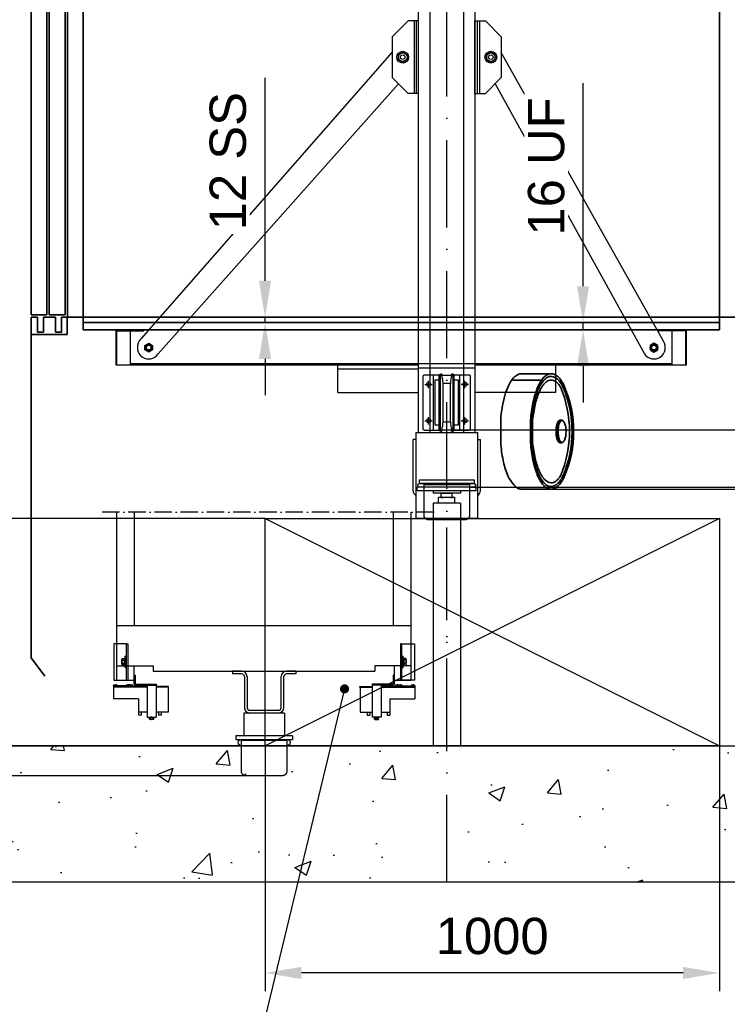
# Model space of a CAD drawing. Header units: millimetres. Extents: x 0 to 25777, y 0 to 11880.
# Tile 3 of 31: x 2030 to 3587, y 1127 to 3293. Entities that reach past the tile are written whole.
import ezdxf

# ---------------------------------------------------------------- set-up
doc = ezdxf.new("R2010")
doc.units = ezdxf.units.MM
doc.header["$LTSCALE"] = 16
doc.header["$PDSIZE"] = -3
doc.linetypes.add('ACAD_ISO02W100', pattern=[15, 12, -3])
doc.linetypes.add('ACAD_ISO10W100', pattern=[18, 12, -3, 0, -3])
for name, color, linetype in [('Buffers', 161, 'Continuous'), ('Cars', 2, 'Continuous'), ('CarSlings', 252, 'Continuous'), ('CONT_25', 1, 'Continuous'), ('CONT_35', 2, 'Continuous'), ('CONT_70', 4, 'Continuous'), ('CWT', 252, 'Continuous'), ('DASH_25', 1, 'ACAD_ISO02W100'), ('DASHD_25', 1, 'ACAD_ISO10W100'), ('DIM_35', 7, 'Continuous'), ('HATCH_35', 2, 'Continuous'), ('TEXT_35', 2, 'Continuous')]:
    doc.layers.add(name, color=color, linetype=linetype)
for name, color, linetype, lineweight in [('Car', 2, 'Continuous', 35), ('Centerline', 1, 'ACAD_ISO10W100', 25), ('Doors', 2, 'Continuous', 35), ('Ropesusp', 5, 'Continuous', 35)]:
    doc.layers.add(name, color=color, linetype=linetype, lineweight=lineweight)
doc.styles.add('Arial', font='arial.ttf')
doc.dimstyles.new('KONE_mm', dxfattribs={"dimscale": 40, "dimtxt": 2, "dimasz": 2, "dimexe": 1, "dimexo": 0, "dimgap": 1, "dimtad": 1, "dimdec": 0, "dimrnd": 0.01, "dimzin": 0, "dimdsep": 46, "dimtxsty": 'Arial', "dimsah": 1, "dimcen": 0, "dimclrd": 256, "dimclre": 256, "dimclrt": 256, "dimadec": 1, "dimazin": 2, "dimtfac": 1, "dimtdec": 0, "dimtmove": 0, "dimatfit": 3, "dimfxl": 1, "dimtolj": 1, "dimtzin": 0, "dimarcsym": 0})

# ---------------------------------------------------------------- blocks, each defined once
blk = doc.blocks.new('T-0008158422_Section_PitShaft_0')
at = {"layer": 'HATCH_35'}
h = blk.add_hatch(dxfattribs=at)
h.set_pattern_fill('AR-CONC', color=256, scale=2)
h.set_pattern_definition([(50, (-100, 0), (364.37, -31.878), [38.1, -419.1]), (355, (-100, 0), (-70.487, 382.114), [30.48, -335.28]), (100.451, (-69.64, -2.66), (293.882, 350.236), [32.38, -356.18]), (46.184, (-100, 101.6), (542.16, -84.085), [57.15, -628.65]), (96.636, (-54.8, 94.6), (474.81, 494.85), [48.57, -534.27]), (351.184, (-100, 101.6), (474.81, 494.85), [45.72, -502.92]), (21, (-49.2, 76.2), (303.23, -204.53), [38.1, -419.1]), (326, (-49.2, 76.2), (123.604, 368.376), [30.48, -335.28]), (71.451, (-23.93, 59.16), (426.833, 163.846), [32.38, -356.18]), (37.5, (-100, 0), (6.177, 169.11), [0, -331.216, 0, -340.36, 0, -336.55]), (7.5, (-100, 0), (133.639, 200.361), [0, -194.056, 0, -323.596, 0, -128.27]), (327.5, (-213.28, 0), (271.181, -11.4575), [0, -127, 0, -396.24, 0, -525.78]), (317.5, (-264.08, 0), (296.258, 50.853), [0, -165.1, 0, -263.144, 0, -373.38])])
h.paths.add_polyline_path([(-1115, 0), (-1115, 1100), (-1065, 1100), (-1065, 300), (865, 300), (865, 1400), (915, 1400), (915, 0)])
h.paths.add_polyline_path([(865, 1990), (865, 2190), (1415, 2190), (1415, 1990)])
h.paths.add_polyline_path([(-1065, 1100), (-1065, 1300), (-1615, 1300), (-1615, 1100)])
at = {"layer": 'CONT_70'}
blk.add_lwpolyline([(-1115, 0), (-1115, 1100), (-1065, 1100), (-1065, 300), (865, 300), (865, 1400), (915, 1400), (915, 0)], close=True, dxfattribs=at)
at = {"layer": 'DASHD_25'}
blk.add_line((0, 0), (0, 4470), dxfattribs=at)
blk = doc.blocks.new('*U1127')
at = {"layer": 'Centerline', "ltscale": 0.2}
blk.add_line((374, 350), (-374, 350), dxfattribs=at)
at = {"layer": 'CWT'}
for p, q in [((-324, -20), (-324, 350)), ((-285, 100), (-285, 350)), ((285, 100), (285, 350)), ((324, -20), (324, 350)), ((324, 100), (-324, 100)), ((-324, 12), (-244, 12)), ((-287, 12), (-287, -20)), ((-244, 12), (-244, 0)), ((324, 12), (244, 12)), ((244, 12), (244, 0)), ((287, -20), (287, 12)), ((-324, -20), (-287, -20)), ((-244, 0), (244, 0)), ((287, -20), (324, -20))]:
    blk.add_line(p, q, dxfattribs=at)
blk = doc.blocks.new('KONE-CWT-BUFFERSPACER_51027139-FRONT')
at = {"layer": 'CWT'}
for p, q in [((-69.5, 0), (-69.5, -6)), ((-49.5, 0), (-69.5, 0)), ((69.5, 0), (49.5, 0)), ((69.5, 0), (69.5, -6)), ((-49.5, -6), (-69.5, -6)), ((-43.5, -12), (-43.5, -80)), ((-37.5, -12), (-37.5, -80)), ((37.5, -80), (37.5, -12)), ((43.5, -80), (43.5, -12)), ((69.5, -6), (49.5, -6)), ((-31.5, -86), (31.5, -86)), ((-45, -92), (-45, -142)), ((45, -92), (-45, -92)), ((45, -92), (45, -142)), ((-62.5, -142), (-62.5, -150)), ((62.5, -142), (-62.5, -142)), ((-62.5, -150), (62.5, -150)), ((62.5, -142), (62.5, -150))]:
    blk.add_line(p, q, dxfattribs=at)
for centre, radius, start, end in [((-49.5, -12), 12, 0, 90), ((49.5, -12), 12, 90, 180), ((-49.5, -12), 6, 0, 90), ((49.5, -12), 6, 90, 180), ((-31.5, -80), 12, 180, 270), ((-31.5, -80), 6, 180, 270), ((31.5, -80), 12, 270, 0), ((31.5, -80), 6, 270, 0)]:
    blk.add_arc(centre, radius, start, end, dxfattribs=at)
blk = doc.blocks.new('*U1131')
at = {"layer": 'Buffers'}
for p, q in [((-50, 14), (50, 14)), ((-50, 0), (50, 0))]:
    blk.add_line(p, q, dxfattribs=at)
for centre, start, end in [((-50, 7), 90, 270), ((50, 7), 270, 90)]:
    blk.add_arc(centre, 7, start, end, dxfattribs=at)
at = {"layer": 'DASH_25'}
for p, q in [((-50, 70), (-50, 0)), ((40, 80), (-40, 80)), ((50, 0), (50, 70)), ((-50, 2), (50, 2))]:
    blk.add_line(p, q, dxfattribs=at)
for centre, start, end in [((-40, 70), 90, 180.0007), ((40, 70), 359.9937, 90)]:
    blk.add_arc(centre, 10, start, end, dxfattribs=at)
blk = doc.blocks.new('KONE-COM-SLG7-SIDE_BOTTOM')
at = {"layer": 'CarSlings', "ltscale": 0.25}
for p, q in [((-3, 40), (0, 40)), ((0, 40), (0, -40)), ((-12.9, -5.4), (-12.9, 5.4)), ((-12.3, 7.2), (-7.6, 7.2)), ((-12.3, 3.6), (-7.6, 3.6)), ((-7.6, -7.4), (-7.6, 7.4)), ((-7.6, 7.4), (-6, 7.4)), ((-7.6, 7.2), (-7.6, -7.2)), ((-6, -12.5), (-6, 12.5)), ((-3, 12.5), (-6, 12.5)), ((-6, 7.4), (-6, -7.4)), ((-12.3, -3.6), (-7.6, -3.6)), ((-7.6, -7.2), (-12.3, -7.2)), ((-6, -7.4), (-7.6, -7.4)), ((-3, -12.5), (-6, -12.5)), ((-3, -40), (0, -40))]:
    blk.add_line(p, q, dxfattribs=at)
blk.add_lwpolyline([(-31, 40), (-31, -40), (-3, -40), (-3, 40)], close=True, dxfattribs=at)
for centre, radius, start, end in [((-10, 5.4), 2.86, 141.0299, 218.9701), ((-2.4, 0), 10.5, 159.9349, 200.0651), ((-10, -5.4), 2.86, 141.0299, 218.9701)]:
    blk.add_arc(centre, radius, start, end, dxfattribs=at)
blk = doc.blocks.new('KONE-COM-LUBRICATOR-SIDE_BOTTOM')
at = {"layer": 'CarSlings'}
for p, q in [((0, 11), (0, -6.5)), ((0, 11), (2.5, 11)), ((2.5, 11), (2.5, -6.5)), ((-45, -12.5), (-44.9, -11.6)), ((-10, -12.5), (-45, -12.5)), ((-45, -12.5), (-45, -40.5)), ((-45, -12.5), (-37, -12.5)), ((29, -13.5), (-45, -13.5)), ((29, -15.5), (-45, -15.5)), ((-37.2, -12.5), (-44.8, -12.5)), ((-44.8, -12.5), (-37.2, -12.5)), ((-43.3, -10.1), (-41.5, -10.1)), ((-41.5, -10.1), (-41.5, -10.4)), ((-41.5, -10.4), (-40.5, -10.4)), ((-38.7, -10.1), (-40.5, -10.1)), ((-40.5, -10.4), (-40.5, -10.1)), ((-37, -12.5), (-37.1, -11.6)), ((-17, -12.5), (-16.9, -11.6)), ((-17, -12.5), (-9, -12.5)), ((-16.8, -12.5), (-9.2, -12.5)), ((-9.2, -12.5), (-16.8, -12.5)), ((-15.3, -10.1), (-13.5, -10.1)), ((-13.5, -10.1), (-13.5, -10.4)), ((-13.5, -10.4), (-12.5, -10.4)), ((-10.7, -10.1), (-12.5, -10.1)), ((-12.5, -10.4), (-12.5, -10.1)), ((-10, -12.5), (-2, -12.5)), ((-10, -12.5), (-10, -13.5)), ((-2, -12.5), (-9.8, -12.5)), ((-9.8, -12.5), (-2.2, -12.5)), ((-9, -12.5), (-9.1, -11.6)), ((-8.3, -10.1), (-6.5, -10.1)), ((-6.5, -10.1), (-6.5, -10.4)), ((-6.5, -10.4), (-5.5, -10.4)), ((-5.5, -10.4), (-5.5, -10.1)), ((-3.7, -10.1), (-5.5, -10.1)), ((-5, -13.5), (-5, -15.2)), ((3, -15.2), (-5, -15.2)), ((-2, -12.5), (-2.1, -11.6)), ((-2, -13.5), (-2, -12.5)), ((1.7, -13.5), (29, -13.5)), ((3, -13.5), (3, -15.2)), ((4.5, -8.5), (49, -8.5)), ((4.5, -11), (49, -11)), ((29, -11), (29, -81)), ((49, -8.5), (49, -11)), ((49, -11), (49, -81)), ((75, -13.5), (49, -13.5)), ((75, -15.5), (49, -15.5)), ((75, -13.5), (75, -70.5)), ((10, -40.5), (-45, -40.5)), ((10, -40.5), (10, -70.5)), ((29, -70.5), (10, -70.5)), ((10, -70.5), (10, -76.5)), ((16, -76.5), (10, -76.5)), ((16, -70.5), (16, -76.5)), ((29, -81), (49, -81)), ((39, -82.7), (34.4, -82.7)), ((34.4, -85.7), (34.4, -82.7)), ((34.9, -86), (34.4, -85.7)), ((43.1, -86), (34.9, -86)), ((39, -82.5), (35.5, -82.5)), ((35.5, -82.7), (35.5, -82.5)), ((39, -81), (36.5, -81)), ((36.5, -82.3), (36.5, -81)), ((37, -81), (36.5, -82)), ((36.7, -85.7), (36.7, -82.7)), ((39, -81), (41.5, -81)), ((39, -82.5), (42.4, -82.5)), ((39, -82.7), (43.6, -82.7)), ((41, -81), (41.5, -82)), ((41.3, -85.7), (41.3, -82.7)), ((41.5, -82.3), (41.5, -81)), ((42.4, -82.7), (42.4, -82.5)), ((43.1, -86), (43.6, -85.7)), ((43.6, -85.7), (43.6, -82.7)), ((75, -70.5), (49, -70.5)), ((54, -70.5), (54, -76.5)), ((60, -76.5), (54, -76.5)), ((60, -70.5), (60, -76.5))]:
    blk.add_line(p, q, dxfattribs=at)
for centre, radius, start, end in [((-43.3, -11.7), 1.6, 90.0018, 174.9982), ((-38.7, -11.7), 1.6, 4.9998, 90.0002), ((-15.3, -11.7), 1.6, 90.0018, 174.9982), ((-10.7, -11.7), 1.6, 4.9998, 90.0002), ((-8.3, -11.7), 1.6, 90.0018, 137.3129), ((-3.7, -11.7), 1.6, 4.9998, 90.0002), ((4.5, -6.5), 4.5, 180, 270), ((4.5, -6.5), 2, 180, 270), ((75, -14.7), 1.15, 270, 90), ((75, -14.7), 0.85, 270, 90), ((35.5, -83.5), 2.45, 241.9275, 298.0725), ((36.3, -82.3), 0.2, 270, 0), ((39, -76.6), 9.38, 255.75, 284.25), ((42.5, -83.5), 2.45, 241.9275, 298.0725), ((41.7, -82.3), 0.2, 180, 270)]:
    blk.add_arc(centre, radius, start, end, dxfattribs=at)
blk = doc.blocks.new('*U1137')
at = {"layer": 'Buffers'}
for p, q in [((-65, 561), (-65, 569)), ((-65, 569), (65, 569)), ((65, 561), (65, 569)), ((-65, 561), (65, 561)), ((-30, 561), (-30, 556)), ((-30, 556), (30, 556)), ((-18, 534), (-18, 546)), ((-18, 546), (18, 546)), ((-12, 555.5), (-11.5, 556)), ((-12, 546), (-12, 555.5)), ((12, 555.5), (-12, 555.5)), ((-12, 546.5), (-11.5, 546)), ((-12, 546.5), (12, 546.5)), ((11.5, 556), (12, 555.5)), ((12, 546.5), (11.5, 546)), ((12, 546), (12, 555.5)), ((18, 534), (18, 546)), ((30, 561), (30, 556)), ((-30, 534), (-30, 524)), ((-30, 534), (30, 534)), ((-30, 524), (-30, 0)), ((30, 534), (30, 524)), ((30, 524), (30, 0)), ((30, 0), (-30, 0))]:
    blk.add_line(p, q, dxfattribs=at)
for centre, radius, start, end in [((-8.9, 521), 25, 95.994, 97.1334), ((-9, 521.8), 24.2, 93.6552, 95.9993), ((-9, 522.4), 23.6, 90.0078, 93.6544), ((9, 522.4), 23.6, 86.3456, 89.9922), ((9, 521.8), 24.2, 84.0007, 86.3448), ((8.9, 521), 25, 82.8666, 84.006)]:
    blk.add_arc(centre, radius, start, end, dxfattribs=at)
at = {"layer": 'Centerline'}
blk.add_line((0, 0), (0, 569), dxfattribs=at)
blk = doc.blocks.new('*U1139')
at = {"layer": 'CarSlings'}
for p, q in [((-62, -226), (-62, 2390)), ((-37, 2386), (-37, -226)), ((37, 2386), (37, -226)), ((62, 2390), (62, -226)), ((-728, 0), (-62, 0)), ((62, 0), (528, 0)), ((467, -2), (467, 0)), ((528, -78), (528, 0)), ((-728, -78), (-728, 0)), ((-726, -78), (-726, -4)), ((-724, -2), (-667, -2)), ((-696, -78), (-696, -2)), ((-667, -2), (-667, 0)), ((-119, 0), (-79, 0)), ((-62, -72), (-62, -10)), ((524, -2), (467, -2)), ((496, -78), (496, -2)), ((526, -78), (526, -4)), ((-119, -78), (-728, -78)), ((-696, -74), (-62, -74)), ((-240, -138), (-240, -78)), ((-62, -78), (-240, -78)), ((-240, -86), (-62, -86)), ((-62, -84), (-62, -74)), ((-62, -74), (62, -74)), ((62, -84), (-62, -84)), ((62, -74), (496, -74)), ((62, -74), (62, -84)), ((240, -78), (62, -78)), ((528, -78), (62, -78)), ((240, -138), (240, -78)), ((-240, -138), (-62, -138)), ((240, -138), (62, -138)), ((-68, -226), (68, -226)), ((-68, -226), (-68, -415)), ((68, -226), (68, -415)), ((-68, -241), (-74, -241)), ((-74, -354), (-74, -241)), ((68, -241), (74, -241)), ((74, -354), (74, -241)), ((68, -378.9), (68, -415)), ((68, -415), (-68, -415))]:
    blk.add_line(p, q, dxfattribs=at)
for centre, radius, start, end in [((524, -4), 4, 0, 90), ((-724, -4), 4, 90, 180), ((-724, -4), 2, 90, 180), ((524, -4), 2, 0, 90), ((-62, -354), 12, 180, 240), ((62, -354), 12, 300, 0)]:
    blk.add_arc(centre, radius, start, end, dxfattribs=at)
at = {"layer": 'DASH_25'}
for p, q in [((-60, -338), (-60, -330)), ((-60, -330), (60, -330)), ((60, -338), (-60, -338)), ((60, -330), (60, -338))]:
    blk.add_line(p, q, dxfattribs=at)
blk = doc.blocks.new('*U1141')
at = {"layer": 'CarSlings'}
for p, q in [((-120, 45), (-85, 80)), ((-62, 80), (-85, 80)), ((-72, 80), (-72, -80)), ((-67, 80), (-67, -80)), ((-62, -80), (-62, 80)), ((62, 80), (85, 80)), ((62, -80), (62, 80)), ((67, 80), (67, -80)), ((72, 80), (72, -80)), ((120, 45), (85, 80)), ((-120, 45), (-120, -45)), ((120, 45), (120, -45)), ((-676.7, -625), (-120, 10.6)), ((-106.5, 5.5), (-97, 11)), ((-106.5, -5.5), (-106.5, 5.5)), ((-97, 11), (-87.5, 5.5)), ((-87.5, 5.5), (-87.5, -5.5)), ((97, 11), (87.5, 5.5)), ((87.5, 5.5), (87.5, -5.5)), ((106.5, 5.5), (97, 11)), ((106.5, -5.5), (106.5, 5.5)), ((476.7, -625), (120, 10.6)), ((-97, -11), (-106.5, -5.5)), ((-87.5, -5.5), (-97, -11)), ((87.5, -5.5), (97, -11)), ((97, -11), (106.5, -5.5)), ((-106.4, -58.6), (-635.3, -653)), ((-85, -80), (-120, -45)), ((85, -80), (120, -45)), ((106.4, -58.6), (435.3, -653)), ((-62, -80), (-85, -80)), ((62, -80), (85, -80)), ((-664.5, -634.1), (-656, -629.2)), ((-664.5, -643.9), (-664.5, -634.1)), ((-656, -648.8), (-664.5, -643.9)), ((-656, -648.8), (-664.5, -643.9)), ((-656, -629.2), (-647.5, -634.1)), ((-647.5, -643.9), (-656, -648.8)), ((-647.5, -643.9), (-656, -648.8)), ((-647.5, -634.1), (-647.5, -643.9)), ((456, -629.2), (447.5, -634.1)), ((447.5, -634.1), (447.5, -643.9)), ((447.5, -643.9), (456, -648.8)), ((447.5, -643.9), (456, -648.8)), ((464.5, -634.1), (456, -629.2)), ((456, -648.8), (464.5, -643.9)), ((456, -648.8), (464.5, -643.9)), ((464.5, -643.9), (464.5, -634.1))]:
    blk.add_line(p, q, dxfattribs=at)
for centre, radius in [((-97, 0), 13), ((-97, 0), 9.5), ((-97, 0), 5.05), ((97, 0), 13), ((97, 0), 9.5), ((97, 0), 5.05), ((-656, -639), 8.5), ((-656, -639), 6.5), ((-656, -639), 5.3), ((-656, -639), 5.1), ((-656, -639), 5.05), ((456, -639), 8.5), ((456, -639), 6.5), ((456, -639), 5.3), ((456, -639), 5.1), ((456, -639), 5.05)]:
    blk.add_circle(centre, radius, dxfattribs=at)
for centre, start, end in [((-656, -639), 146.0007, 326.0007), ((456, -639), 213.9993, 33.9993)]:
    blk.add_arc(centre, 25, start, end, dxfattribs=at)
blk = doc.blocks.new('*U1143')
at = {"layer": 'Ropesusp'}
for p, q in [((-108.5, 112.5), (-45.1, 112.5)), ((-89.6, 126.5), (-24, 126.5)), ((-51.4, 94.4), (-51.4, 94.3)), ((-51.1, 95.1), (-51.1, 95)), ((-51.1, 95), (-51.1, 95)), ((-135.1, 24.5), (-135.1, -25.5)), ((-69.4, -25.5), (-69.4, 24.5)), ((-67.2, -25.5), (-67.2, 24.5)), ((-64.8, -25.5), (-64.8, 24.5)), ((-0.9, 24.5), (-4.2, 24.5)), ((3.4, 21.6), (2.6, 22.5)), ((-0.9, -25.5), (-4.2, -25.5)), ((3.4, -22.6), (2.6, -23.5)), ((-51.4, -95.4), (-51.4, -95.3)), ((-51.1, -96), (-51.1, -95.9)), ((-51.1, -96.1), (-51.1, -96)), ((-89.6, -127.5), (-24, -127.5))]:
    blk.add_line(p, q, dxfattribs=at)
for centre, radius, start, end in [((-24.1, 102.4), 18.1, 51.9283, 133.5118), ((-39.2, 83), 42.9, 41.8656, 42.1506), ((-40.4, 81.9), 44.4, 40.5669, 41.8597), ((43.7, 50.5), 104.8, 154.8795, 155.2315), ((-232, 0), 248.4, 359.8921, 23.1195), ((-226.5, 0), 248.4, 359.8896, 23.1195), ((-223, 0), 248.4, 359.8877, 23.1195), ((3.8, 15.4), 10.9, 140.6905, 144.421), ((-1.4, 17.7), 6.15, 49.7563, 50.8087), ((13.2, 8.6), 25.4, 157.2141, 158.1061), ((-232, -1), 248.4, 336.8805, 0.1079), ((-226.5, -1), 248.4, 336.8805, 0.1104), ((-223, -1), 248.4, 336.8805, 0.1123), ((-42.5, -61.2), 85.1, 203.8362, 228.3374), ((43.7, -51.5), 104.8, 204.7685, 205.1205), ((-24.1, -103.4), 18.1, 226.4882, 308.0717), ((-39.2, -83.9), 42.9, 317.8494, 318.1344), ((-40.4, -82.9), 44.4, 318.1403, 319.4331)]:
    blk.add_arc(centre, radius, start, end, dxfattribs=at)
for points, knots in [([(-106.7, 117.5), (-112.3, 110.9), (-119.1, 98.9), (-126.7, 77.8), (-132.2, 52.4), (-134.4, 34.1), (-135.1, 24.5)], [0, 0, 0, 0, 0.189161, 0.424543, 0.698764, 1, 1, 1, 1]), ([(-95.5, 125.5), (-96.5, 125.1), (-100.7, 123.3), (-104.3, 120.2), (-106.7, 117.5)], [0, 0, 0, 0, 0.226476, 1, 1, 1, 1]), ([(-89.6, 126.5), (-91.1, 126.5), (-93.1, 126.2), (-95, 125.7), (-95.5, 125.5)], [0, 0, 0, 0, 0.743911, 1, 1, 1, 1]), ([(-42.8, 115.5), (-45.5, 112.3), (-50.4, 104.7), (-54.1, 96.4), (-55.8, 91.8)], [0, 0, 0, 0, 0.457898, 1, 1, 1, 1]), ([(-36.5, 115.5), (-39.5, 113.2), (-45, 106.7), (-49.1, 99.3), (-51.1, 95.1)], [0, 0, 0, 0, 0.448317, 1, 1, 1, 1]), ([(-45.2, 96.4), (-43.7, 98.8), (-40.7, 103.1), (-35.6, 108.2), (-30.1, 111.5), (-24.4, 112.8), (-18.6, 111.9), (-13.1, 108.8), (-7.9, 103.9), (-4.9, 99.8), (-3.5, 97.5)], [0, 0, 0, 0, 0.154888, 0.287634, 0.401865, 0.504773, 0.60684, 0.718837, 0.848523, 1, 1, 1, 1]), ([(-29.9, 125.5), (-30.9, 125.1), (-35.1, 123.3), (-38.7, 120.2), (-42.8, 115.5)], [0, 0, 0, 0, 0.226476, 1, 1, 1, 1]), ([(-24, 126.5), (-25.5, 126.5), (-27.5, 126.2), (-29.4, 125.7), (-29.9, 125.5)], [0, 0, 0, 0, 0.743911, 1, 1, 1, 1]), ([(-18.1, 125.5), (-18.5, 125.7), (-20.5, 126.2), (-22.5, 126.5), (-24, 126.5)], [0, 0, 0, 0, 0.256089, 1, 1, 1, 1]), ([(5.5, 97.5), (3, 103.2), (-2.1, 112.9), (-9.9, 121), (-18.1, 125.5)], [0, 0, 0, 0, 0.565818, 1, 1, 1, 1]), ([(1.9, 97.5), (1.3, 98.8), (-1.2, 103.5), (-4.1, 107.9), (-6.6, 110.8)], [0, 0, 0, 0, 0.272833, 1, 1, 1, 1]), ([(-51.4, 94.3), (-53.6, 89.6), (-57.5, 79.4), (-63.6, 56.2), (-66.2, 37.5), (-67.2, 24.5)], [0, 0, 0, 0, 0.214303, 0.456097, 1, 1, 1, 1]), ([(-55.8, 91.8), (-56.4, 90.5), (-58.5, 84.7), (-60.3, 78.8), (-61.5, 74.2)], [0, 0, 0, 0, 0.237889, 1, 1, 1, 1]), ([(-50.5, 86), (-50.1, 86.9), (-48.5, 90.5), (-46.7, 94), (-45.2, 96.4)], [0, 0, 0, 0, 0.264358, 1, 1, 1, 1]), ([(-61.5, 74.2), (-62.5, 70.4), (-66.3, 54.1), (-68.5, 37.3), (-69.4, 24.5)], [0, 0, 0, 0, 0.233978, 1, 1, 1, 1]), ([(-64.8, 24.5), (-63.3, 35.9), (-60.3, 56.8), (-54.4, 77.1), (-50.5, 86)], [0, 0, 0, 0, 0.540959, 1, 1, 1, 1]), ([(-10.2, 18.4), (-9.8, 19.3), (-9.1, 20.7), (-7.9, 22.5), (-6.7, 23.6), (-5.5, 24.3), (-4.6, 24.5), (-4.2, 24.5)], [0, 0, 0, 0, 0.325268, 0.532568, 0.70983, 0.862237, 1, 1, 1, 1]), ([(-5.1, 21.8), (-5.8, 20.8), (-7.1, 18.3), (-9.1, 12.2), (-10.3, 3.2), (-10, -6.2), (-8.9, -13.4), (-7.9, -16.7), (-7.4, -18.2)], [0, 0, 0, 0, 0.090671, 0.20166, 0.467424, 0.751089, 0.882966, 1, 1, 1, 1]), ([(2.5, 22.5), (2.1, 22.9), (1.2, 23.4), (-1, 23.7), (-3.1, 22.2), (-4.6, 20.1), (-6.3, 16.7), (-7.8, 11.5), (-8.7, 4.3), (-8.9, -3.4), (-8.1, -10.7), (-7, -15.4), (-6.2, -17.5)], [0, 0, 0, 0, 0.034757, 0.065725, 0.134999, 0.181226, 0.236262, 0.370509, 0.528663, 0.696609, 0.858642, 1, 1, 1, 1]), ([(-0.9, 24.5), (-1.6, 24.5), (-3.1, 24), (-4.1, 23), (-4.6, 22.4)], [0, 0, 0, 0, 0.448426, 1, 1, 1, 1]), ([(2.6, 22.5), (2.1, 23.1), (1.1, 24.1), (-0.3, 24.5), (-0.9, 24.5)], [0, 0, 0, 0, 0.548756, 1, 1, 1, 1]), ([(3.4, 21.6), (3.4, 21.7), (3.1, 22), (2.8, 22.3), (2.6, 22.4)], [0, 0, 0, 0, 0.26169, 1, 1, 1, 1]), ([(-10.6, -18.2), (-11.6, -15.5), (-13, -9.4), (-13.6, 0.1), (-12.8, 9.5), (-11.4, 15.4), (-10.3, 18)], [0, 0, 0, 0, 0.234693, 0.504264, 0.771566, 1, 1, 1, 1]), ([(6.2, 16.5), (5.8, 17.5), (5.1, 19.3), (4, 20.9), (3.4, 21.6)], [0, 0, 0, 0, 0.547221, 1, 1, 1, 1]), ([(3.4, -22.6), (4.2, -21.7), (5.5, -19.4), (7, -15.4), (8.1, -10.5), (8.9, -3.1), (8.8, 4.5), (7.6, 11.7), (6.7, 15), (6.2, 16.5)], [0, 0, 0, 0, 0.08599, 0.193864, 0.320151, 0.459149, 0.746831, 0.881103, 1, 1, 1, 1]), ([(-4.2, -25.5), (-4.8, -25.5), (-6.2, -25.1), (-7.9, -23.5), (-9.4, -21.1), (-10.3, -19.2), (-10.6, -18.2)], [0, 0, 0, 0, 0.179599, 0.396355, 0.668718, 1, 1, 1, 1]), ([(-7.4, -18.2), (-7, -19.2), (-6.2, -21.1), (-4.6, -23.5), (-2.9, -25.1), (-1.5, -25.5), (-0.9, -25.5)], [0, 0, 0, 0, 0.331282, 0.603645, 0.820401, 1, 1, 1, 1]), ([(-6.2, -17.5), (-5.7, -18.8), (-4.9, -20.7), (-3.3, -22.8), (-2.2, -23.8), (-1, -24.4), (0.7, -24.6), (1.9, -24), (2.6, -23.4)], [0, 0, 0, 0, 0.343311, 0.482462, 0.601122, 0.703525, 0.797605, 1, 1, 1, 1]), ([(-135.1, -25.5), (-134.1, -38.4), (-131, -62.2), (-124.5, -85.4), (-120.3, -95.6)], [0, 0, 0, 0, 0.538865, 1, 1, 1, 1]), ([(-61.5, -75.2), (-62.5, -71.4), (-66.3, -55), (-68.5, -38.3), (-69.4, -25.5)], [0, 0, 0, 0, 0.233978, 1, 1, 1, 1]), ([(-51.4, -95.3), (-53.6, -90.6), (-57.5, -80.4), (-63.6, -57.2), (-66.2, -38.5), (-67.2, -25.5)], [0, 0, 0, 0, 0.214303, 0.456097, 1, 1, 1, 1]), ([(-64.8, -25.5), (-63.3, -36.8), (-60.3, -57.7), (-54.4, -78.1), (-50.5, -87)], [0, 0, 0, 0, 0.540959, 1, 1, 1, 1]), ([(-0.9, -25.5), (-0.3, -25.5), (1.1, -25), (2.1, -24.1), (2.6, -23.5)], [0, 0, 0, 0, 0.451248, 1, 1, 1, 1]), ([(2.6, -23.4), (2.7, -23.4), (3, -23.1), (3.2, -22.8), (3.4, -22.6)], [0, 0, 0, 0, 0.238771, 1, 1, 1, 1]), ([(-55.8, -92.8), (-56.4, -91.4), (-58.5, -85.6), (-60.3, -79.7), (-61.5, -75.2)], [0, 0, 0, 0, 0.237889, 1, 1, 1, 1]), ([(-42.8, -116.5), (-45.5, -113.3), (-50.4, -105.6), (-54.1, -97.4), (-55.8, -92.8)], [0, 0, 0, 0, 0.457898, 1, 1, 1, 1]), ([(-36.5, -116.5), (-39.5, -114.1), (-45, -107.7), (-49.1, -100.3), (-51.1, -96.1)], [0, 0, 0, 0, 0.448317, 1, 1, 1, 1]), ([(-50.5, -87), (-50.1, -87.9), (-48.5, -91.5), (-46.7, -94.9), (-45.2, -97.4)], [0, 0, 0, 0, 0.264358, 1, 1, 1, 1]), ([(-45.2, -97.4), (-43.7, -99.8), (-40.7, -104), (-35.6, -109.2), (-30.1, -112.5), (-24.4, -113.8), (-18.6, -112.8), (-13.1, -109.8), (-7.9, -104.9), (-4.9, -100.8), (-3.5, -98.5)], [0, 0, 0, 0, 0.154888, 0.287634, 0.401865, 0.504773, 0.60684, 0.718837, 0.848523, 1, 1, 1, 1]), ([(-24, -127.5), (-21.7, -127.5), (-17, -126.5), (-10.4, -122.4), (-4.2, -115.9), (-0.7, -110.5), (1, -107.5)], [0, 0, 0, 0, 0.200677, 0.425048, 0.689007, 1, 1, 1, 1]), ([(5.5, -98.5), (3, -104.2), (-2.1, -113.8), (-9.9, -122), (-18.1, -126.5)], [0, 0, 0, 0, 0.565818, 1, 1, 1, 1]), ([(1.9, -98.5), (1.3, -99.8), (-1.2, -104.4), (-4.1, -108.9), (-6.6, -111.8)], [0, 0, 0, 0, 0.272833, 1, 1, 1, 1]), ([(-99, -124.8), (-98.3, -125.3), (-95.4, -126.7), (-92, -127.5), (-89.6, -127.5)], [0, 0, 0, 0, 0.26455, 1, 1, 1, 1]), ([(-29.9, -126.5), (-30.9, -126.1), (-35.1, -124.2), (-38.7, -121.1), (-42.8, -116.5)], [0, 0, 0, 0, 0.226476, 1, 1, 1, 1]), ([(-24, -127.5), (-25.5, -127.5), (-27.5, -127.2), (-29.4, -126.6), (-29.9, -126.5)], [0, 0, 0, 0, 0.743911, 1, 1, 1, 1]), ([(-18.1, -126.5), (-18.5, -126.6), (-20.5, -127.2), (-22.5, -127.5), (-24, -127.5)], [0, 0, 0, 0, 0.256089, 1, 1, 1, 1])]:
    blk.add_open_spline(points, degree=3, knots=knots, dxfattribs=at)
for points in [[(-7.4, 111.7), (-9.1, 113.5), (-10.9, 115.2), (-12.9, 116.7)], [(-7.4, -112.7), (-9.1, -114.5), (-10.9, -116.2), (-12.9, -117.6)]]:
    blk.add_open_spline(points, degree=3, dxfattribs=at)
blk = doc.blocks.new('KONE-COM-SLG20-FRONT_BOTTOM')
at = {"layer": 'CarSlings'}
for p, q in [((-52, 59), (-50, 61)), ((-52, -59), (-52, 59)), ((-50, 61), (-16.2, 61)), ((-29.1, -61), (-29.1, 61)), ((-26, 49), (-26, -49)), ((-16.5, 49), (-26, 49)), ((-16.5, -59.7), (-16.5, 59.7)), ((-14, -59.7), (-14, 59.7)), ((-13.9, 60), (13.9, 60)), ((-10.5, 62.7), (-13.4, 62.7)), ((-10.5, 60.3), (-13.4, 60.3)), ((-10.5, 62.7), (-10.5, 60.3)), ((10.5, 62.7), (10.5, 60.3)), ((13.4, 62.7), (10.5, 62.7)), ((13.4, 60.3), (10.5, 60.3)), ((14, -59.7), (14, 59.7)), ((16.2, 61), (50, 61)), ((16.5, -59.7), (16.5, 59.7)), ((26, 49), (16.5, 49)), ((26, -49), (26, 49)), ((29.1, -61), (29.1, 61)), ((50, 61), (52, 59)), ((52, -59), (52, 59)), ((-8.2, -42), (-8.2, 42)), ((8.3, 42), (-8.2, 42)), ((4.7, 42), (-4.7, 42)), ((8.3, -42), (8.3, 42)), ((-8.2, -42), (8.3, -42)), ((-4.7, -42), (4.7, -42)), ((4.7, -38.4), (4.8, -38.4)), ((-50, -61), (-52, -59)), ((-50, -61), (-16.2, -61)), ((-26, -49), (-16.5, -49)), ((-13.9, -60), (13.9, -60)), ((-13.4, -60.3), (-10.5, -60.3)), ((-13.4, -62.7), (-10.5, -62.7)), ((-10.5, -62.7), (-10.5, -60.3)), ((10.5, -60.3), (13.4, -60.3)), ((10.5, -62.7), (10.5, -60.3)), ((10.5, -62.7), (13.4, -62.7)), ((16.2, -61), (50, -61)), ((16.5, -49), (26, -49)), ((52, -59), (50, -61))]:
    blk.add_line(p, q, dxfattribs=at)
for centre in [(-40, 40), (40, 40), (-40, -40), (40, -40)]:
    blk.add_circle(centre, 4.5, dxfattribs=at)
for centre, radius, start, end in [((-13.4, 59.7), 3.1, 90, 180), ((-13.4, 59.7), 0.6, 90, 180), ((-68.2, 42), 60, 0, 17.4576), ((68.3, 42), 60, 162.5424, 180), ((13.4, 59.7), 3.1, 0, 90), ((13.4, 59.7), 0.6, 0, 90), ((-68.2, -42), 60, 342.5424, 0), ((68.3, -42), 60, 180, 197.4576), ((-13.4, -59.7), 3.1, 180, 270), ((-13.4, -59.7), 0.6, 180, 270), ((13.4, -59.7), 3.1, 270, 0), ((13.4, -59.7), 0.6, 270, 0)]:
    blk.add_arc(centre, radius, start, end, dxfattribs=at)
at = {"layer": 'Centerline'}
for p, q in [((-40, 31.7), (-40, 48.2)), ((40, 31.7), (40, 48.2)), ((-48.3, 40), (-31.8, 40)), ((48.2, 40), (31.7, 40)), ((-48.3, -40), (-31.8, -40)), ((-40, -48.3), (-40, -31.8)), ((31.7, -40), (48.2, -40)), ((40, -48.3), (40, -31.8))]:
    blk.add_line(p, q, dxfattribs=at)
blk = doc.blocks.new('*U1148')
at = {"layer": 'Buffers'}
for p, q in [((60, 8), (-60, 8)), ((-60, 0), (60, 0)), ((-50, 0), (50, 0))]:
    blk.add_line(p, q, dxfattribs=at)
for centre, start, end in [((-60, 4), 90, 270), ((60, 4), 270, 90)]:
    blk.add_arc(centre, 4, start, end, dxfattribs=at)
at = {"layer": 'DASH_25'}
for p, q in [((-50, 70), (-50, 0)), ((40, 80), (-40, 80)), ((50, 0), (50, 70)), ((-50, 2), (50, 2))]:
    blk.add_line(p, q, dxfattribs=at)
for centre, start, end in [((-40, 70), 90, 180.0007), ((40, 70), 359.9937, 90)]:
    blk.add_arc(centre, 10, start, end, dxfattribs=at)
blk = doc.blocks.new('*U1223')
at = {"layer": 'Car', "ltscale": 3}
for p, q in [((-700, 2111), (-700, -28)), ((700, -28), (700, 2111)), ((-735, 0), (-735, 2000)), ((-735, 0), (-700, 0)), ((-700, 0), (700, 0)), ((-700, -12), (700, -12)), ((735, 0), (700, 0)), ((-700, -28), (700, -28))]:
    blk.add_line(p, q, dxfattribs=at)
blk = doc.blocks.new('*U1158')
at = {"layer": 'Doors', "ltscale": 0.25}
for p, q in [((-75, 2028), (-75, 5)), ((-40, 5), (-40, 2028)), ((-35, 5), (-35, 2028)), ((0, 5), (0, 2028)), ((-75, 5), (-40, 5)), ((-35, 5), (0, 5))]:
    blk.add_line(p, q, dxfattribs=at)
blk = doc.blocks.new('*U1157')
at = {"layer": 'Doors', "ltscale": 0.25}
for p, q in [((-39.8, 0), (-25.8, 0)), ((-39.8, -38), (-39.8, 0)), ((-39.8, 0), (-39.8, -749.9)), ((-25.8, 0), (-25.8, -33)), ((-12.8, -33), (-12.8, 0)), ((-12.8, 0), (13.8, 0)), ((13.8, 0), (13.8, -33)), ((26.8, -33), (26.8, 0)), ((26.8, 0), (39.8, 0)), ((39.8, 0), (39.8, -38)), ((39.8, -38), (-39.8, -38)), ((-25.8, -33), (-12.8, -33)), ((13.8, -33), (26.8, -33)), ((-39.8, -749.9), (-9.8, -789.9))]:
    blk.add_line(p, q, dxfattribs=at)
blk = doc.blocks.new('*U1170')
at = {"layer": 'CONT_25'}
blk.add_lwpolyline([(-500, 0), (-500, 500), (500, 500), (500, 0)], close=True, dxfattribs=at)
at = {"layer": 'CONT_35'}
for p, q in [((-500, 500), (500, 0)), ((500, 500), (-500, 0))]:
    blk.add_line(p, q, dxfattribs=at)
blk = doc.blocks.new('*D1348')
at = {"layer": 'Defpoints', "color": 0, "transparency": 16777216}
for p in [(2570, 1695.7), (3570, 1695.7), (2570, 1195.7)]:
    blk.add_point(p, dxfattribs=at)
at = {"layer": 'DIM_35', "lineweight": -2, "transparency": 16777216}
for p, q in [((2570, 1695.7), (2570, 1155.7)), ((3570, 1695.7), (3570, 1155.7)), ((3490, 1195.7), (2650, 1195.7))]:
    blk.add_line(p, q, dxfattribs=at)
at = {"layer": 'DIM_35', "transparency": 16777216}
for points in [[(2650, 1209), (2650, 1182.4), (2570, 1195.7)], [(3490, 1209), (3490, 1182.4), (3570, 1195.7)]]:
    blk.add_solid(points, dxfattribs=at)
at = {"layer": 'DIM_35', "transparency": 16777216, "insert": (3070, 1276.5), "char_height": 80, "attachment_point": 5, "style": 'Arial', "bg_fill": 3, "box_fill_scale": 1.1, "bg_fill_color": 256, "bg_fill_true_color": 13158600, "bg_fill_transparency": 0}
blk.add_mtext('\\A1;1000', dxfattribs=at)
blk = doc.blocks.new('*D1349')
at = {"layer": 'Defpoints', "color": 0, "transparency": 16777216}
for p in [(2570, 2195.7), (855, 1695.7), (1905, 1695.7)]:
    blk.add_point(p, dxfattribs=at)
at = {"layer": 'DIM_35', "lineweight": -2, "transparency": 16777216}
for p, q in [((2570, 2195.7), (815, 2195.7)), ((855, 2115.7), (855, 1775.7)), ((1905, 1695.7), (815, 1695.7))]:
    blk.add_line(p, q, dxfattribs=at)
at = {"layer": 'DIM_35', "transparency": 16777216}
for points in [[(841.7, 2115.7), (868.3, 2115.7), (855, 2195.7)], [(841.7, 1775.7), (868.3, 1775.7), (855, 1695.7)]]:
    blk.add_solid(points, dxfattribs=at)
at = {"layer": 'DIM_35', "transparency": 16777216, "insert": (774.2, 1945.7), "char_height": 80, "attachment_point": 5, "rotation": 90, "style": 'Arial', "bg_fill": 3, "box_fill_scale": 1.1, "bg_fill_color": 256, "bg_fill_true_color": 13158600, "bg_fill_transparency": 0}
blk.add_mtext('\\A1;500', dxfattribs=at)
blk = doc.blocks.new('*D1350')
at = {"layer": 'Defpoints', "color": 0, "transparency": 16777216}
for p in [(2568, 1695.7), (1055, 1629.7), (2568, 1629.7)]:
    blk.add_point(p, dxfattribs=at)
at = {"layer": 'DIM_35', "lineweight": -2, "transparency": 16777216}
for p, q in [((1055, 1775.7), (1055, 1855.7)), ((2568, 1695.7), (1015, 1695.7)), ((1055, 1695.7), (1055, 1629.7)), ((2568, 1629.7), (1015, 1629.7)), ((1055, 1549.7), (1055, 1274.7))]:
    blk.add_line(p, q, dxfattribs=at)
at = {"layer": 'DIM_35', "transparency": 16777216}
for points in [[(1041.7, 1775.7), (1068.3, 1775.7), (1055, 1695.7)], [(1041.7, 1549.7), (1068.3, 1549.7), (1055, 1629.7)]]:
    blk.add_solid(points, dxfattribs=at)
at = {"layer": 'DIM_35', "transparency": 16777216, "insert": (974.2, 1372.2), "char_height": 80, "attachment_point": 5, "rotation": 90, "style": 'Arial', "bg_fill": 3, "box_fill_scale": 1.1, "bg_fill_color": 256, "bg_fill_true_color": 13158600, "bg_fill_transparency": 0}
blk.add_mtext('\\A1;66', dxfattribs=at)
blk = doc.blocks.new('*D1353')
at = {"layer": 'Defpoints', "color": 0, "transparency": 16777216}
for p in [(2970, 2390.7), (3835, 1695.7), (4685, 1695.7)]:
    blk.add_point(p, dxfattribs=at)
at = {"layer": 'DIM_35', "lineweight": -2, "transparency": 16777216}
for p, q in [((2970, 2390.7), (4725, 2390.7)), ((4685, 2310.7), (4685, 1775.7)), ((3835, 1695.7), (4725, 1695.7))]:
    blk.add_line(p, q, dxfattribs=at)
at = {"layer": 'DIM_35', "transparency": 16777216}
for points in [[(4671.7, 2310.7), (4698.3, 2310.7), (4685, 2390.7)], [(4671.7, 1775.7), (4698.3, 1775.7), (4685, 1695.7)]]:
    blk.add_solid(points, dxfattribs=at)
at = {"layer": 'DIM_35', "transparency": 16777216, "insert": (4592.6, 2043.2), "char_height": 80, "attachment_point": 5, "rotation": 90, "style": 'Arial', "bg_fill": 3, "box_fill_scale": 1.1, "bg_fill_color": 256, "bg_fill_true_color": 13158600, "bg_fill_transparency": 0}
blk.add_mtext('\\A1;695 (12)', dxfattribs=at)
blk = doc.blocks.new('*D1354')
at = {"layer": 'Defpoints', "color": 0, "transparency": 16777216}
for p in [(3020, 2264.7), (3835, 1695.7), (4485, 1695.7)]:
    blk.add_point(p, dxfattribs=at)
at = {"layer": 'DIM_35', "lineweight": -2, "transparency": 16777216}
for p, q in [((3020, 2264.7), (4525, 2264.7)), ((4485, 2184.7), (4485, 1775.7)), ((3835, 1695.7), (4525, 1695.7))]:
    blk.add_line(p, q, dxfattribs=at)
at = {"layer": 'DIM_35', "transparency": 16777216}
for points in [[(4471.7, 2184.7), (4498.3, 2184.7), (4485, 2264.7)], [(4471.7, 1775.7), (4498.3, 1775.7), (4485, 1695.7)]]:
    blk.add_solid(points, dxfattribs=at)
at = {"layer": 'DIM_35', "transparency": 16777216, "insert": (4392.6, 1980.2), "char_height": 80, "attachment_point": 5, "rotation": 90, "style": 'Arial', "bg_fill": 3, "box_fill_scale": 1.1, "bg_fill_color": 256, "bg_fill_true_color": 13158600, "bg_fill_transparency": 0}
blk.add_mtext('\\A1;569 (10)', dxfattribs=at)
blk = doc.blocks.new('*D1355')
at = {"layer": 'Defpoints', "color": 0, "transparency": 16777216}
for p in [(3167, 2260.2), (3835, 1695.7), (4285, 1695.7)]:
    blk.add_point(p, dxfattribs=at)
at = {"layer": 'DIM_35', "lineweight": -2, "transparency": 16777216}
for p, q in [((3167, 2260.2), (4325, 2260.2)), ((4285, 2180.2), (4285, 1775.7)), ((3835, 1695.7), (4325, 1695.7))]:
    blk.add_line(p, q, dxfattribs=at)
at = {"layer": 'DIM_35', "transparency": 16777216}
for points in [[(4271.7, 2180.2), (4298.3, 2180.2), (4285, 2260.2)], [(4271.7, 1775.7), (4298.3, 1775.7), (4285, 1695.7)]]:
    blk.add_solid(points, dxfattribs=at)
at = {"layer": 'DIM_35', "transparency": 16777216, "insert": (4192.6, 1978), "char_height": 80, "attachment_point": 5, "rotation": 90, "style": 'Arial', "bg_fill": 3, "box_fill_scale": 1.1, "bg_fill_color": 256, "bg_fill_true_color": 13158600, "bg_fill_transparency": 0}
blk.add_mtext('\\A1;565 (9)', dxfattribs=at)
blk = doc.blocks.new('*D1358')
at = {"layer": 'Defpoints', "color": 0, "transparency": 16777216}
for p in [(2570, 2638.7), (2570, 2638.7), (2570, 2626.7)]:
    blk.add_point(p, dxfattribs=at)
at = {"layer": 'DIM_35', "lineweight": -2, "transparency": 16777216}
for p, q in [((2570, 2718.7), (2570, 3165.1)), ((2570, 2638.7), (2610, 2638.7)), ((2570, 2626.7), (2570, 2638.7)), ((2570, 2626.7), (2610, 2626.7)), ((2570, 2546.7), (2570, 2466.7))]:
    blk.add_line(p, q, dxfattribs=at)
at = {"layer": 'DIM_35', "transparency": 16777216}
for points in [[(2556.7, 2718.7), (2583.3, 2718.7), (2570, 2638.7)], [(2556.7, 2546.7), (2583.3, 2546.7), (2570, 2626.7)]]:
    blk.add_solid(points, dxfattribs=at)
at = {"layer": 'DIM_35', "transparency": 16777216, "insert": (2488.6, 2981.9), "char_height": 80, "attachment_point": 5, "rotation": 90, "style": 'Arial', "bg_fill": 3, "box_fill_scale": 1.1, "bg_fill_color": 256, "bg_fill_true_color": 13158600, "bg_fill_transparency": 0}
blk.add_mtext('\\A1;12 SS', dxfattribs=at)
blk = doc.blocks.new('*D1359')
at = {"layer": 'Defpoints', "color": 0, "transparency": 16777216}
for p in [(3270, 2626.7), (3270, 2626.7), (3270, 2610.7)]:
    blk.add_point(p, dxfattribs=at)
at = {"layer": 'DIM_35', "lineweight": -2, "transparency": 16777216}
for p, q in [((3270, 2706.7), (3270, 3153.7)), ((3270, 2626.7), (3310, 2626.7)), ((3270, 2610.7), (3270, 2626.7)), ((3270, 2610.7), (3310, 2610.7)), ((3270, 2530.7), (3270, 2450.7))]:
    blk.add_line(p, q, dxfattribs=at)
at = {"layer": 'DIM_35', "transparency": 16777216}
for points in [[(3256.7, 2706.7), (3283.3, 2706.7), (3270, 2626.7)], [(3256.7, 2530.7), (3283.3, 2530.7), (3270, 2610.7)]]:
    blk.add_solid(points, dxfattribs=at)
at = {"layer": 'DIM_35', "transparency": 16777216, "insert": (3189.2, 2970.2), "char_height": 80, "attachment_point": 5, "rotation": 90, "style": 'Arial', "bg_fill": 3, "box_fill_scale": 1.1, "bg_fill_color": 256, "bg_fill_true_color": 13158600, "bg_fill_transparency": 0}
blk.add_mtext('\\A1;16 UF', dxfattribs=at)

msp = doc.modelspace()

# ---------------------------------------------------------------- block references
for name, p in [('T-0008158422_Section_PitShaft_0', (2970, 1395.7)), ('*U1157', (2095, 2638.7)), ('*U1170', (3070, 1695.7)), ('KONE-COM-SLG7-SIDE_BOTTOM', (2268, 1880.2)), ('KONE-COM-LUBRICATOR-SIDE_BOTTOM', (2281.5, 1839.7))]:
    msp.add_blockref(name, p)
at = {"xscale": -1}
for name, p in [('*U1158', (2055, 2638.7)), ('*U1137', (2970, 1695.7)), ('KONE-COM-SLG7-SIDE_BOTTOM', (2868, 1880.2)), ('KONE-COM-LUBRICATOR-SIDE_BOTTOM', (2854.5, 1839.7))]:
    msp.add_blockref(name, p, dxfattribs=at)
at = {"yscale": -1}
msp.add_blockref('*U1131', (2568, 1709.7), dxfattribs=at)
at = {"layer": 'Cars'}
msp.add_blockref('*U1223', (2870, 2638.7), dxfattribs=at)
at = {"layer": 'CarSlings'}
for name, p in [('*U1139', (2970, 2610.7)), ('*U1141', (2970, 3210.7)), ('KONE-COM-SLG20-FRONT_BOTTOM', (2970, 2450.7)), ('*U1143', (3223.8, 2387.7))]:
    msp.add_blockref(name, p, dxfattribs=at)
at = {"layer": 'CarSlings', "yscale": -1}
msp.add_blockref('*U1148', (2970, 2272.7), dxfattribs=at)
at = {"layer": 'CWT'}
for name in ['*U1127', 'KONE-CWT-BUFFERSPACER_51027139-FRONT']:
    msp.add_blockref(name, (2568, 1859.7), dxfattribs=at)

# ---------------------------------------------------------------- leaders
at = {"layer": 'TEXT_35', "annotation_type": 0, "has_hookline": 1, "hookline_direction": 1, "text_width": 1343}
msp.add_leader([(2745, 1820.7), (2545, 995.7), (2465, 995.7)], dimstyle='KONE_mm', override={"dimtad": 0, "dimldrblk": 'DotSmall', "dimtfill": 1}, dxfattribs=at)

# ---------------------------------------------------------------- next in the draw order: dimensions: what is measured, and where the dimension line sits
at = {"layer": 'DIM_35'}
for base, p1, p2, text, picture, middle in [((2570, 2638.7), (2570, 2626.7), (2570, 2638.7), '<> SS', '*D1358', (2488.6, 2981.9)), ((3270, 2626.7), (3270, 2610.7), (3270, 2626.7), '<> UF', '*D1359', (3189.2, 2970.2))]:
    dim = msp.add_linear_dim(base=base, p1=p1, p2=p2, angle=90, text=text, dimstyle='KONE_mm', override={"dimtfill": 1}, dxfattribs=at)
    dim.commit()
    dim.dimension.update_dxf_attribs({"geometry": picture, "text_midpoint": middle})
dim = msp.add_linear_dim(base=(2570, 1195.7), p1=(3570, 1695.7), p2=(2570, 1695.7), dimstyle='KONE_mm', override={"dimtfill": 1}, dxfattribs=at)
dim.commit()
dim.dimension.update_dxf_attribs({"geometry": '*D1348', "text_midpoint": (3070, 1276.5)})

# ---------------------------------------------------------------- next in the draw order: dimensions: what is measured, and where the dimension line sits
dim = msp.add_linear_dim(base=(4685, 1695.7), p1=(2970, 2390.7), p2=(3835, 1695.7), angle=90, text='<> (12)', dimstyle='KONE_mm', override={"dimtfill": 1}, dxfattribs=at)
dim.commit()
dim.dimension.update_dxf_attribs({"geometry": '*D1353', "text_midpoint": (4592.6, 2043.2)})
dim = msp.add_linear_dim(base=(855, 1695.7), p1=(2570, 2195.7), p2=(1905, 1695.7), angle=90, dimstyle='KONE_mm', override={"dimtfill": 1}, dxfattribs=at)
dim.commit()
dim.dimension.update_dxf_attribs({"geometry": '*D1349', "text_midpoint": (774.2, 1945.7)})

# ---------------------------------------------------------------- next in the draw order: dimensions: what is measured, and where the dimension line sits
dim = msp.add_linear_dim(base=(4485, 1695.7), p1=(3020, 2264.7), p2=(3835, 1695.7), angle=90, text='<> (10)', dimstyle='KONE_mm', override={"dimtfill": 1}, dxfattribs=at)
dim.commit()
dim.dimension.update_dxf_attribs({"geometry": '*D1354', "text_midpoint": (4392.6, 1980.2)})
dim = msp.add_linear_dim(base=(1055, 1629.7), p1=(2568, 1695.7), p2=(2568, 1629.7), angle=90, dimstyle='KONE_mm', override={"dimtfill": 1}, dxfattribs=at)
dim.commit()
dim.dimension.update_dxf_attribs({"geometry": '*D1350', "text_midpoint": (974.2, 1372.2)})

# ---------------------------------------------------------------- next in the draw order: dimensions: what is measured, and where the dimension line sits
dim = msp.add_linear_dim(base=(4285, 1695.6982), p1=(3166.9951, 2260.2148), p2=(3835, 1695.6982), angle=90, text='<> (9)', dimstyle='KONE_mm', override={"dimtfill": 1}, dxfattribs=at)
dim.commit()
dim.dimension.update_dxf_attribs({"geometry": '*D1355', "text_midpoint": (4192.558, 1977.9565)})

doc.saveas('drawing.dxf')
